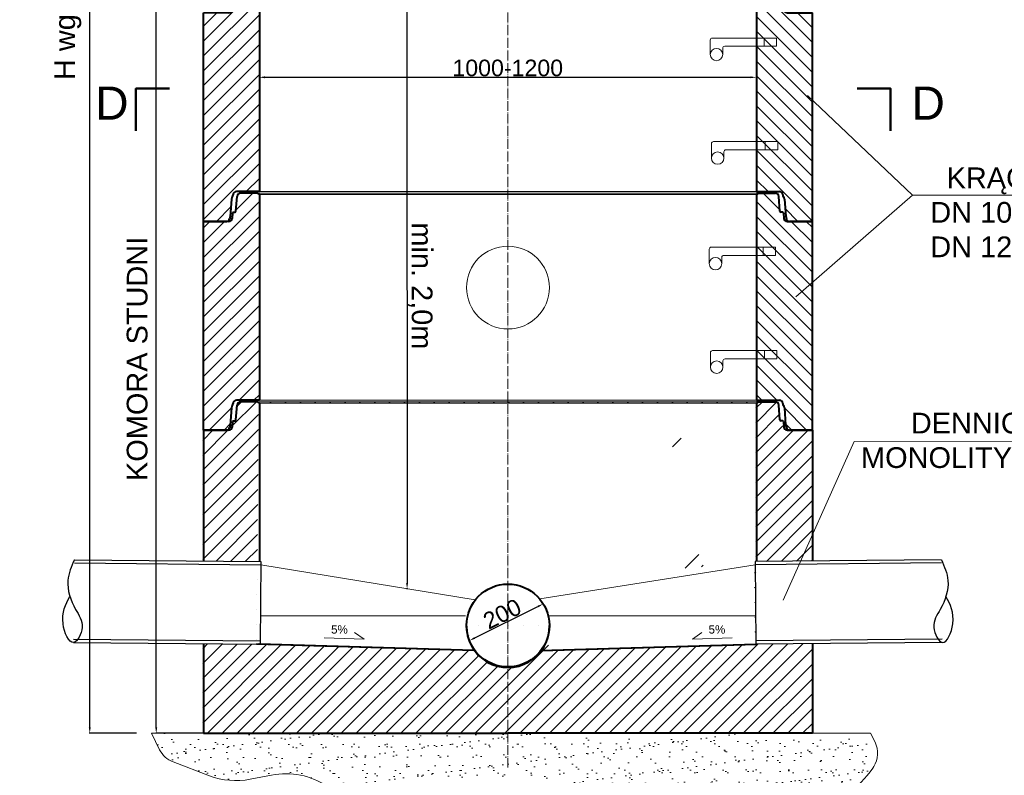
# Model space of a CAD drawing. Header units: millimetres. Extents: x 2899 to 19905, y -19 to 6657.
# Tile 2 of 6: x 2899 to 5276, y 2202 to 4027. Entities that reach past the tile are written whole.
import ezdxf

# ---------------------------------------------------------------- set-up
doc = ezdxf.new("R2010")
doc.units = ezdxf.units.MM
doc.linetypes.add('ACAD_ISO04W100', pattern=[30.5, 24, -3, 0.5, -3])
for name, color, linetype, lineweight in [('odnośniki', 7, 'Continuous', 15), ('Osie', 222, 'ACAD_ISO04W100', 20), ('Przekrój', 1, 'Continuous', 40), ('Ramka', 4, 'Continuous', 13), ('Stopnie', 22, 'Continuous', 13), ('Szrafowanie', 251, 'Continuous', 9), ('Widok', 8, 'Continuous', 20), ('Wymiarowanie', 84, 'Continuous', 13)]:
    doc.layers.add(name, color=color, linetype=linetype, lineweight=lineweight)
doc.layers.add('studnia', color=3, linetype='Continuous')
doc.styles.add('arial', font='arial.ttf')
doc.styles.get("Standard").update_dxf_attribs({"font": 'arial.ttf'})
doc.dimstyles.new('ISO-25', dxfattribs={"dimtxt": 40, "dimasz": 14, "dimexe": 1.25, "dimexo": 0.625, "dimgap": 2, "dimtad": 1, "dimtxsty": 'arial', "dimcen": 2.5, "dimadec": 0, "dimazin": 0, "dimtfac": 1, "dimtmove": 0, "dimatfit": 3, "dimfxl": 0, "dimarcsym": 0})

# ---------------------------------------------------------------- blocks, each defined once
blk = doc.blocks.new('*D6')
at = {"layer": 'Defpoints', "color": 0, "transparency": 16777216}
for p in [(4160.5, 2619.3), (4162.4, 2615.4), (3982.4, 2532.8)]:
    blk.add_point(p, dxfattribs=at)
at = {"layer": 'Wymiarowanie', "color": 0, "lineweight": -2, "transparency": 16777216}
for p, q in [((4160.8, 2618.7), (4163, 2614.3)), ((3997.7, 2533.5), (4149.9, 2609.2)), ((3982.7, 2532.2), (3985.7, 2526.1))]:
    blk.add_line(p, q, dxfattribs=at)
at = {"layer": 'Wymiarowanie', "color": 0, "transparency": 16777216}
for points in [[(4148.9, 2611.3), (4150.9, 2607.1), (4162.4, 2615.4)], [(3996.6, 2535.6), (3998.7, 2531.4), (3985.1, 2527.2)]]:
    blk.add_solid(points, dxfattribs=at)
at = {"layer": 'Wymiarowanie', "color": 0, "transparency": 16777216, "insert": (4063.8, 2591.4), "char_height": 40, "attachment_point": 5, "rotation": 26.4469, "style": 'arial'}
blk.add_mtext('200', dxfattribs=at)
blk = doc.blocks.new('*D8')
at = {"layer": 'Defpoints', "color": 0, "transparency": 16777216}
for p in [(3477.1, 4010), (4677.1, 4010), (4677.1, 3887.5)]:
    blk.add_point(p, dxfattribs=at)
at = {"layer": 'Wymiarowanie', "color": 0, "lineweight": -2, "transparency": 16777216}
for p, q in [((3477.1, 4009.4), (3477.1, 3886.2)), ((4677.1, 4009.4), (4677.1, 3886.2)), ((3491.1, 3887.5), (4663.1, 3887.5))]:
    blk.add_line(p, q, dxfattribs=at)
at = {"layer": 'Wymiarowanie', "color": 0, "transparency": 16777216}
for points in [[(3491.1, 3889.8), (3491.1, 3885.2), (3477.1, 3887.5)], [(4663.1, 3889.8), (4663.1, 3885.2), (4677.1, 3887.5)]]:
    blk.add_solid(points, dxfattribs=at)
at = {"layer": 'Wymiarowanie', "color": 0, "transparency": 16777216, "insert": (4077.1, 3909.9), "char_height": 40, "attachment_point": 5, "style": 'arial'}
blk.add_mtext('1000-1200', dxfattribs=at)
blk = doc.blocks.new('*D15')
at = {"layer": 'Defpoints', "color": 0, "transparency": 16777216}
for p in [(3228.6, 4111.4), (3431.7, 4111.4), (3342.6, 2303.4)]:
    blk.add_point(p, dxfattribs=at)
at = {"layer": 'Wymiarowanie', "color": 0, "lineweight": -2, "transparency": 16777216}
for p, q in [((3431.1, 4111.4), (3227.4, 4111.4)), ((3228.6, 2317.4), (3228.6, 4097.4)), ((3342, 2303.4), (3227.4, 2303.4))]:
    blk.add_line(p, q, dxfattribs=at)
at = {"layer": 'Wymiarowanie', "color": 0, "transparency": 16777216}
for points in [[(3226.3, 4097.4), (3231, 4097.4), (3228.6, 4111.4)], [(3226.3, 2317.4), (3231, 2317.4), (3228.6, 2303.4)]]:
    blk.add_solid(points, dxfattribs=at)
at = {"layer": 'Wymiarowanie', "color": 0, "transparency": 16777216, "insert": (3182.8, 3207.4), "char_height": 50, "attachment_point": 5, "rotation": 90, "style": 'arial'}
blk.add_mtext('KOMORA STUDNI', dxfattribs=at)
blk = doc.blocks.new('A$C60866527')
at = {"layer": 'Szrafowanie'}
h = blk.add_hatch(dxfattribs=at)
h.set_pattern_fill('ANSI31', color=256, scale=8, style=0)
h.set_pattern_definition([(45, (-119582.268, -10324.494), (-17.960512, 17.960512), [])])
h.paths.add_polyline_path([(135, 568.8), (133.4, 568.8), (130.2, 572), (89.1, 572, 0.391731), (81.2, 564.6), (78.4, 528.6, -0.391731), (76, 526.4), (71.8, 526.4, 0.394639), (70.2, 524.9), (69.3, 511.5, -0.394639), (61.3, 504), (0, 504), (0, 0), (55.3, 0, 0.339227), (63, 5.9), (64.6, 12), (67.8, 53.9, -0.202057), (70.2, 59.7, 0.142323), (71.5, 64, -0.414214), (79.5, 72), (135, 72)])
h = blk.add_hatch(dxfattribs=at)
h.set_pattern_fill('ANSI31', color=256, scale=8, style=0)
h.set_pattern_definition([(135, (121052.267, -10324.494), (17.960512, 17.960512), [])])
h.paths.add_polyline_path([(1335, 568.8), (1336.6, 568.8), (1339.8, 572), (1380.9, 572, -0.391731), (1388.8, 564.6), (1391.6, 528.6, 0.391731), (1394, 526.4), (1398.2, 526.4, -0.394639), (1399.8, 524.9), (1400.7, 511.5, 0.394639), (1408.7, 504), (1470, 504), (1470, 0), (1414.7, 0, -0.339227), (1407, 5.9), (1405.4, 12), (1402.2, 53.9, 0.202057), (1399.8, 59.7, -0.142323), (1398.5, 64, 0.414214), (1390.5, 72), (1335, 72)])
at = {"layer": 'Przekrój'}
for p, q in [((130.2, 572), (89.1, 572)), ((133.4, 568.8), (130.2, 572)), ((1336.6, 568.8), (1339.8, 572)), ((1339.8, 572), (1380.9, 572)), ((78.4, 528.6), (81.2, 564.6)), ((135, 568.8), (133.4, 568.8)), ((135, 568.8), (135, 72)), ((1335, 568.8), (1335, 72)), ((1335, 568.8), (1336.6, 568.8)), ((1391.6, 528.6), (1388.8, 564.6)), ((70.2, 524.9), (69.3, 511.5)), ((71.8, 526.4), (76, 526.4)), ((1398.2, 526.4), (1394, 526.4)), ((1399.8, 524.9), (1400.7, 511.5)), ((0, 0), (0, 504)), ((61.3, 504), (0, 504)), ((1408.7, 504), (1470, 504)), ((1470, 0), (1470, 504)), ((135, 72), (79.5, 72)), ((1335, 72), (1390.5, 72)), ((67.8, 53.9), (64.6, 12)), ((1402.2, 53.9), (1405.4, 12)), ((64.6, 12), (63, 5.9)), ((1405.4, 12), (1407, 5.9)), ((0, 0), (55.3, 0)), ((1470, 0), (1414.7, 0))]:
    blk.add_line(p, q, dxfattribs=at)
for centre, radius, start, end in [((89.1, 564), 8, 90, 175.5672), ((1380.9, 564), 8, 4.4328, 90), ((71.8, 524.8), 1.6, 90, 176.1445), ((76, 528.8), 2.4, 270, 355.5672), ((1394, 528.8), 2.4, 184.4328, 270), ((1398.2, 524.8), 1.6, 3.8555, 90), ((61.3, 512), 8, 270, 356.1445), ((1408.7, 512), 8, 183.8555, 270), ((79.5, 64), 8, 90, 180), ((1390.5, 64), 8, 0, 90), ((75.8, 53.9), 8, 134.3071, 180), ((63.4, 64), 8.08, 327.4884, 359.8888), ((1406.6, 64), 8.08, 180.1112, 212.5116), ((1394.2, 53.9), 8, 0, 45.6929), ((55.3, 8), 8, 270, 344.9533), ((1414.7, 8), 8, 195.0467, 270)]:
    blk.add_arc(centre, radius, start, end, dxfattribs=at)
at = {"layer": 'Widok'}
for p, q in [((130.2, 572), (1339.8, 572)), ((135, 568.8), (1335, 568.8)), ((135, 72), (1335, 72))]:
    blk.add_line(p, q, dxfattribs=at)
blk = doc.blocks.new('*D17')
at = {"layer": 'Defpoints', "color": 0, "transparency": 16777216}
for p in [(3834.7, 4115.4), (3834.2, 2651.9), (3835.5, 2651.9)]:
    blk.add_point(p, dxfattribs=at)
at = {"layer": 'Wymiarowanie', "color": 0, "lineweight": -2, "transparency": 16777216}
for p, q in [((3834.1, 4115.4), (3832.2, 4115.4)), ((3833.4, 4101.4), (3834.2, 2665.9)), ((3834.9, 2651.9), (3832.9, 2651.9))]:
    blk.add_line(p, q, dxfattribs=at)
at = {"layer": 'Wymiarowanie', "color": 0, "transparency": 16777216}
for points in [[(3835.7, 4101.4), (3831.1, 4101.4), (3833.4, 4115.4)], [(3836.5, 2665.9), (3831.8, 2665.9), (3834.2, 2651.9)]]:
    blk.add_solid(points, dxfattribs=at)
at = {"layer": 'Wymiarowanie', "color": 0, "transparency": 16777216, "insert": (3865.8, 3383.7), "char_height": 50, "attachment_point": 5, "rotation": 270.0302, "style": 'arial'}
blk.add_mtext('min. 2,0m', dxfattribs=at)
blk = doc.blocks.new('*D34')
at = {"layer": 'Defpoints', "color": 0, "transparency": 16777216}
for p in [(3068.1, 5826.9), (3306.8, 5826.9), (3182.1, 2303.4)]:
    blk.add_point(p, dxfattribs=at)
at = {"layer": 'Wymiarowanie', "color": 0, "lineweight": -2, "transparency": 16777216}
for p, q in [((3306.2, 5826.9), (3066.9, 5826.9)), ((3068.1, 2317.4), (3068.1, 5812.9)), ((3181.4, 2303.4), (3066.9, 2303.4))]:
    blk.add_line(p, q, dxfattribs=at)
at = {"layer": 'Wymiarowanie', "color": 0, "transparency": 16777216}
for points in [[(3065.8, 5812.9), (3070.5, 5812.9), (3068.1, 5826.9)], [(3065.8, 2317.4), (3070.5, 2317.4), (3068.1, 2303.4)]]:
    blk.add_solid(points, dxfattribs=at)
at = {"layer": 'Wymiarowanie', "color": 0, "transparency": 16777216, "insert": (3015.4, 4065.2), "char_height": 50, "attachment_point": 5, "rotation": 90, "style": 'arial'}
blk.add_mtext('H wg profilu', dxfattribs=at)

msp = doc.modelspace()

# ---------------------------------------------------------------- hatches: boundary and pattern name
at = {"layer": 'Ramka'}
h = msp.add_hatch(dxfattribs=at)
h.set_pattern_fill('AR-SAND', color=0, style=0)
h.set_pattern_definition([(37.5, (-9518.235, -547.92), (-1.60003, 48.94132), [0, -38.608, 0, -43.18, 0, -41.275]), (7.5, (-9518.235, -547.92), (44.95233, 71.6825), [0, -20.828, 0, -34.798, 0, -13.335]), (327.5, (-9549.477, -547.92), (79.09924, 0.14372), [0, -12.7, 0, -45.72, 0, -59.69]), (317.5, (-9549.48, -547.92), (76.35565, 22.29293), [0, -6.35, 0, -29.972, 0, -34.29])])
h.paths.add_polyline_path([(4963.734, 2281.52), (4952.94, 2303.403), (3217.049, 2303.403), (3236.824, 2263.532, 0.18866992), (3269.19, 2234.133), (3356.829, 2200.699, 0.140014), (3455.333, 2192.184), (3507.109, 2202.248, -0.19761045), (3641.36, 2175.284), (3686.7, 2145.032, 0.19897365), (3821.878, 2118.251), (4031.15, 2160.07, -0.07226719), (4082.839, 2162.809), (4209.591, 2151.2, 0.05324318), (4247.814, 2151.775), (4470.331, 2178.931, -0.07899769), (4526.819, 2176.883), (4726.251, 2137.722, 0.05745496), (4767.354, 2134.463), (4812.901, 2136.089, 0.24596293), (4957.983, 2218.776), (4960.423, 2222.579, 0.26298443)])
at = {"layer": 'Szrafowanie'}
h = msp.add_hatch(dxfattribs=at)
h.set_pattern_fill('ANSI31', color=256, scale=8, style=0)
h.set_pattern_definition([(45, (-116239.69, -7289.09), (-17.960512, 17.960512), [])])
h.paths.add_polyline_path([(3477.577, 3604.203), (3475.977, 3604.203), (3472.777, 3607.403), (3431.714, 3607.403, 0.39173057), (3423.738, 3600.022), (3420.946, 3564.018, -0.39173057), (3418.554, 3561.803), (3414.373, 3561.803, 0.39463923), (3412.777, 3560.311), (3411.87, 3546.865, -0.39463923), (3403.889, 3539.403), (3342.577, 3539.403), (3342.577, 3035.403), (3397.848, 3035.403, 0.33922704), (3405.574, 3041.327), (3407.208, 3047.403), (3410.399, 3089.353, -0.2020571), (3412.811, 3095.078, 0.14232292), (3414.077, 3099.403, -0.41421356), (3422.077, 3107.403), (3477.577, 3107.403)])
h = msp.add_hatch(dxfattribs=at)
h.set_pattern_fill('ANSI31', color=256, scale=8, style=0)
h.set_pattern_definition([(135, (124394.845, -7289.09), (17.960512, 17.960512), [])])
h.paths.add_polyline_path([(4677.577, 3604.203), (4679.177, 3604.203), (4682.377, 3607.403), (4723.441, 3607.403, -0.39173057), (4731.417, 3600.022), (4734.208, 3564.018, 0.39173057), (4736.601, 3561.803), (4740.781, 3561.803, -0.39463923), (4742.378, 3560.311), (4743.284, 3546.865, 0.39463923), (4751.266, 3539.403), (4812.577, 3539.403), (4812.577, 3035.403), (4757.306, 3035.403, -0.33922704), (4749.58, 3041.327), (4747.947, 3047.403), (4744.755, 3089.353, 0.2020571), (4742.343, 3095.078, -0.14232292), (4741.077, 3099.403, 0.41421356), (4733.077, 3107.403), (4677.577, 3107.403)])
h = msp.add_hatch(dxfattribs=at)
h.set_pattern_fill('ANSI31', color=256, scale=8, style=0)
h.set_pattern_definition([(45, (-116241.394, -7192.435), (-17.960512, 17.960512), [])])
h.paths.add_polyline_path([(4502.813, 2731.378), (4545.948, 2735.522), (4548.817, 2705.66), (4505.682, 2701.516)], flags=0)
edge = h.paths.add_edge_path(flags=0)
edge.add_arc((4482.874, 3007.892), 15, 0, 360)
edge = h.paths.add_edge_path(flags=0)
edge.add_arc((4472.874, 3042.892), 5, 90, 180)
edge.add_line((4467.874, 3042.892), (4467.874, 3007.892))
edge.add_arc((4482.874, 3007.892), 15, 360, 180, ccw=False)
edge.add_line((4497.874, 3007.892), (4497.874, 3022.892))
edge.add_arc((4502.874, 3022.892), 5, 90, 180, ccw=False)
edge.add_line((4502.874, 3027.892), (4597.874, 3027.892))
edge.add_line((4597.874, 3027.892), (4597.874, 3047.892))
edge.add_line((4597.874, 3047.892), (4472.874, 3047.892))
edge = h.paths.add_edge_path(flags=0)
edge.add_arc((4472.874, 3042.892), 5, 90, 180)
edge.add_line((4467.874, 3042.892), (4467.874, 3007.892))
edge.add_arc((4482.874, 3007.892), 15, 360, 180, ccw=False)
edge.add_line((4497.874, 3007.892), (4497.874, 3022.892))
edge.add_arc((4502.874, 3022.892), 5, 90, 180, ccw=False)
edge.add_line((4502.874, 3027.892), (4597.874, 3027.892))
edge.add_line((4597.874, 3027.892), (4597.874, 3047.892))
edge.add_line((4597.874, 3047.892), (4472.874, 3047.892))
h.paths.add_polyline_path([(4597.874, 3047.892), (4627.874, 3047.892), (4627.874, 3027.892), (4597.874, 3027.892)], flags=0)
h.paths.add_polyline_path([(4597.874, 3047.892), (4627.874, 3047.892), (4627.874, 3027.892), (4597.874, 3027.892)], flags=0)
edge = h.paths.add_edge_path(flags=0)
edge.add_arc((4075.874, 2563.892), 100, 0, 360)
edge = h.paths.add_edge_path(flags=16)
edge.add_line((4175.874, 2503.745), (4175.874, 2563.892))
edge.add_arc((4075.773, 2562.669), 100.109, 179.694899, 0.700064, ccw=False)
edge.add_line((3975.665, 2563.202), (3995.458, 2503.181))
edge.add_line((3995.458, 2503.181), (3470.618, 2518.287))
edge.add_line((3470.618, 2518.287), (3475.874, 3100.692))
edge.add_line((3475.874, 3100.692), (4675.874, 3100.692))
edge.add_line((4675.874, 3100.692), (4675.911, 2518.137))
edge.add_line((4675.911, 2518.137), (4175.874, 2503.745))
edge = h.paths.add_edge_path(flags=0)
edge.add_arc((4075.874, 2563.892), 100, 0, 360)
edge = h.paths.add_edge_path()
edge.add_line((3477.54, 2518.12), (3340.874, 2519.422))
edge.add_line((3340.874, 2519.422), (3340.874, 2303.892))
edge.add_line((3340.874, 2303.892), (4810.874, 2303.892))
edge.add_line((4810.874, 2303.892), (4810.874, 2519.422))
edge.add_line((4810.874, 2519.422), (4674.207, 2518.12))
edge.add_line((4674.207, 2518.12), (4672.378, 2710.112))
edge.add_line((4672.378, 2710.112), (4675.874, 2710.145))
edge.add_line((4675.874, 2710.145), (4675.874, 2718.145))
edge.add_line((4675.874, 2718.145), (4810.874, 2719.431))
edge.add_line((4810.874, 2719.431), (4810.874, 3035.892))
edge.add_line((4810.874, 3035.892), (4749.562, 3035.892))
edge.add_arc((4749.562, 3043.892), 8, 183.855453, 270, ccw=False)
edge.add_line((4741.581, 3043.354), (4740.674, 3056.8))
edge.add_arc((4739.078, 3056.692), 1.6, 3.855453, 90)
edge.add_line((4739.078, 3058.292), (4734.897, 3058.292))
edge.add_arc((4734.897, 3060.692), 2.4, 184.432812, 270, ccw=False)
edge.add_line((4732.505, 3060.507), (4729.713, 3096.511))
edge.add_arc((4721.737, 3095.892), 8, 4.432812, 90)
edge.add_line((4721.737, 3103.892), (3430.01, 3103.892))
edge.add_arc((3430.01, 3095.892), 8, 90, 175.567188)
edge.add_line((3422.034, 3096.511), (3419.243, 3060.507))
edge.add_arc((3416.85, 3060.692), 2.4, 270, 355.567188, ccw=False)
edge.add_line((3416.85, 3058.292), (3412.67, 3058.292))
edge.add_arc((3412.67, 3056.692), 1.6, 90, 176.144547)
edge.add_line((3411.073, 3056.8), (3410.167, 3043.354))
edge.add_arc((3402.185, 3043.892), 8, 270, 356.144547, ccw=False)
edge.add_line((3402.185, 3035.892), (3340.874, 3035.892))
edge.add_line((3340.874, 3035.892), (3340.874, 2719.431))
edge.add_line((3340.874, 2719.431), (3472.422, 2718.178))
edge.add_line((3472.422, 2718.178), (3470.689, 2526.186))
edge.add_line((3470.689, 2526.186), (3477.617, 2526.12))
edge.add_line((3477.617, 2526.12), (3477.54, 2518.12))

# ---------------------------------------------------------------- linework, layer by layer
at = {"layer": 'odnośniki'}
for points in [[(4800.438, 3843.179), (5054.183, 3602.474), (5395.604, 3602.474), (5723.712, 3859.216)], [(5054.183, 3602.474), (4772.276, 3357.059)], [(4741.821, 2624.411), (4913.358, 3007.618), (5466.631, 3007.254), (5732.285, 2831.436)]]:
    msp.add_lwpolyline(points, dxfattribs=at)
at = {"layer": 'Osie'}
msp.add_line((4077.577, 2220.203), (4077.577, 4220.42), dxfattribs=at)
at = {"layer": 'Przekrój'}
for p, q in [((3420.946, 3564.018), (3423.738, 3600.022)), ((3472.777, 3607.403), (3431.714, 3607.403)), ((3475.977, 3604.203), (3472.777, 3607.403)), ((3477.577, 3604.203), (3475.977, 3604.203)), ((3477.577, 3604.203), (3477.577, 3107.403)), ((4677.577, 3604.203), (4677.577, 3107.403)), ((4677.577, 3604.203), (4679.177, 3604.203)), ((4679.177, 3604.203), (4682.377, 3607.403)), ((4682.377, 3607.403), (4723.441, 3607.403)), ((4734.208, 3564.018), (4731.417, 3600.022)), ((3412.777, 3560.311), (3411.87, 3546.865)), ((3414.373, 3561.803), (3418.554, 3561.803)), ((4740.781, 3561.803), (4736.601, 3561.803)), ((4742.378, 3560.311), (4743.284, 3546.865)), ((3342.577, 3035.403), (3342.577, 3539.403)), ((3403.889, 3539.403), (3342.577, 3539.403)), ((4751.266, 3539.403), (4812.577, 3539.403)), ((4812.577, 3035.403), (4812.577, 3539.403)), ((3420.946, 3060.018), (3423.738, 3096.022)), ((3477.577, 3107.403), (3422.077, 3107.403)), ((3472.777, 3103.403), (3431.714, 3103.403)), ((3475.977, 3100.203), (3472.777, 3103.403)), ((3477.577, 3100.203), (3475.977, 3100.203)), ((3477.577, 3100.203), (3477.577, 2718.162)), ((4677.577, 3107.403), (4733.077, 3107.403)), ((4677.577, 3100.203), (4679.177, 3100.203)), ((4677.577, 3100.203), (4677.577, 2718.162)), ((4679.177, 3100.203), (4682.377, 3103.403)), ((4682.377, 3103.403), (4723.441, 3103.403)), ((4734.208, 3060.018), (4731.417, 3096.022)), ((3410.399, 3089.353), (3407.208, 3047.403)), ((4744.755, 3089.353), (4747.947, 3047.403)), ((3407.208, 3047.403), (3405.574, 3041.327)), ((3412.777, 3056.311), (3411.87, 3042.865)), ((3414.373, 3057.803), (3418.554, 3057.803)), ((4740.781, 3057.803), (4736.601, 3057.803)), ((4742.378, 3056.311), (4743.284, 3042.865)), ((4747.947, 3047.403), (4749.58, 3041.327)), ((3342.577, 3035.403), (3342.577, 2719.447)), ((3403.889, 3035.403), (3342.577, 3035.403)), ((3342.577, 3035.403), (3397.848, 3035.403)), ((4751.266, 3035.403), (4812.577, 3035.403)), ((4812.577, 3035.403), (4757.306, 3035.403)), ((4812.577, 3035.403), (4812.577, 2719.447)), ((3342.577, 2519.438), (3342.577, 2303.403)), ((4812.577, 2519.438), (4812.577, 2303.403)), ((3995.458, 2503.181), (3470.618, 2518.287)), ((3995.458, 2503.181), (3475.837, 2518.137)), ((3995.458, 2503.181), (3475.837, 2518.137)), ((3995.458, 2503.181), (3477.473, 2518.09)), ((4156.289, 2503.181), (4675.911, 2518.137)), ((4158.396, 2503.242), (4677.581, 2518.152)), ((3342.577, 2303.403), (4077.577, 2303.403)), ((4812.577, 2303.403), (4077.577, 2303.403))]:
    msp.add_line(p, q, dxfattribs=at)
msp.add_circle((4077.577, 2563.403), 100, dxfattribs=at)
for centre, radius, start, end in [((3431.714, 3599.403), 8, 90, 175.567188), ((4723.441, 3599.403), 8, 4.432812, 90), ((3403.889, 3547.403), 8, 270, 356.144547), ((3414.373, 3560.203), 1.6, 90, 176.144547), ((3418.554, 3564.203), 2.4, 270, 355.567188), ((4736.601, 3564.203), 2.4, 184.432812, 270), ((4740.781, 3560.203), 1.6, 3.855453, 90), ((4751.266, 3547.403), 8, 183.855453, 270), ((3418.399, 3089.353), 8, 134.307131, 180), ((3406, 3099.419), 8.078, 327.488433, 359.888847), ((3422.077, 3099.403), 8, 90, 180), ((3431.714, 3095.403), 8, 90, 175.567188), ((4723.441, 3095.403), 8, 4.432812, 90), ((4733.077, 3099.403), 8, 0, 90), ((4749.155, 3099.419), 8.078, 180.111153, 212.511567), ((4736.755, 3089.353), 8, 0, 45.692869), ((3403.889, 3043.403), 8, 270, 356.144547), ((3414.373, 3056.203), 1.6, 90, 176.144547), ((3418.554, 3060.203), 2.4, 270, 355.567188), ((4736.601, 3060.203), 2.4, 184.432812, 270), ((4740.781, 3056.203), 1.6, 3.855453, 90), ((4751.266, 3043.403), 8, 183.855453, 270), ((3397.848, 3043.403), 8, 270, 344.953303), ((4757.306, 3043.403), 8, 195.046697, 270), ((4077.476, 2562.18), 100.109, 180, 0.700064)]:
    msp.add_arc(centre, radius, start, end, dxfattribs=at)
at = {"layer": 'Ramka', "color": 0}
msp.add_lwpolyline([(3217.049, 2303.403), (3236.824, 2263.532, 0.18866992), (3269.19, 2234.133), (3356.829, 2200.699, 0.140014), (3455.333, 2192.184), (3507.109, 2202.248, -0.19761045), (3641.36, 2175.284), (3686.7, 2145.032, 0.19897365), (3821.878, 2118.251), (4031.15, 2160.07, -0.07226719), (4082.839, 2162.809), (4209.591, 2151.2, 0.05324318), (4247.814, 2151.775), (4470.331, 2178.931, -0.07899769), (4526.819, 2176.883), (4726.251, 2137.722, 0.05745496), (4767.354, 2134.463), (4812.901, 2136.089, 0.24596293), (4957.983, 2218.776), (4960.423, 2222.579, 0.26298443), (4963.734, 2281.52), (4952.94, 2303.403)], format="xyb", dxfattribs=at)
for points in [[(3217.049, 2303.403), (3342.577, 2303.403)], [(4952.94, 2303.403), (4812.577, 2303.403)]]:
    msp.add_lwpolyline(points, dxfattribs=at)
at = {"layer": 'Stopnie'}
for p, q in [((4565.907, 3942.407), (4565.907, 3977.407)), ((4565.907, 3942.407), (4565.907, 3977.407)), ((4725.907, 3982.407), (4570.907, 3982.407)), ((4695.907, 3962.407), (4695.907, 3982.407)), ((4725.907, 3962.407), (4725.907, 3982.407)), ((4595.907, 3942.407), (4595.907, 3957.407)), ((4600.907, 3962.407), (4725.907, 3962.407)), ((4728.754, 3732.403), (4573.754, 3732.403)), ((4698.754, 3712.403), (4698.754, 3732.403)), ((4728.754, 3712.403), (4728.754, 3732.403)), ((4568.754, 3692.403), (4568.754, 3727.403)), ((4568.754, 3692.403), (4568.754, 3727.403)), ((4603.754, 3712.403), (4728.754, 3712.403)), ((4598.754, 3692.403), (4598.754, 3707.403)), ((4563.686, 3437.407), (4563.686, 3472.407)), ((4563.686, 3437.407), (4563.686, 3472.407)), ((4723.686, 3477.407), (4568.686, 3477.407)), ((4693.686, 3457.407), (4693.686, 3477.407)), ((4723.686, 3457.407), (4723.686, 3477.407)), ((4593.686, 3437.407), (4593.686, 3452.407)), ((4598.686, 3457.407), (4723.686, 3457.407)), ((4566.532, 3187.403), (4566.532, 3222.403)), ((4566.532, 3187.403), (4566.532, 3222.403)), ((4726.532, 3227.403), (4571.532, 3227.403)), ((4696.532, 3207.403), (4696.532, 3227.403)), ((4726.532, 3207.403), (4726.532, 3227.403)), ((4596.532, 3187.403), (4596.532, 3202.403)), ((4601.532, 3207.403), (4726.532, 3207.403))]:
    msp.add_line(p, q, dxfattribs=at)
for centre in [(4580.907, 3942.407), (4583.754, 3692.403), (4578.686, 3437.407), (4581.532, 3187.403)]:
    msp.add_circle(centre, 15, dxfattribs=at)
for centre in [(4570.907, 3977.407), (4600.907, 3957.407), (4573.754, 3727.403), (4603.754, 3707.403), (4568.686, 3472.407), (4598.686, 3452.407), (4571.532, 3222.403), (4601.532, 3202.403)]:
    msp.add_arc(centre, 5, 90, 180, dxfattribs=at)
at = {"layer": 'studnia', "color": 0}
for p, q in [((3031.093, 2714.414), (3481.073, 2710.128)), ((3031.169, 2722.414), (3481.149, 2718.128)), ((3481.149, 2718.128), (3479.244, 2518.137)), ((5123.985, 2722.414), (4674.006, 2718.128)), ((4674.006, 2718.128), (4675.911, 2518.137)), ((5124.061, 2714.414), (4674.082, 2710.128)), ((3029.264, 2522.423), (3479.244, 2518.137)), ((3029.34, 2530.423), (3479.32, 2526.136)), ((5125.814, 2530.423), (4675.834, 2526.136)), ((5125.89, 2522.423), (4675.911, 2518.137))]:
    msp.add_line(p, q, dxfattribs=at)
for points in [[(3031.169, 2722.414), (3015.388, 2672.151), (3034.079, 2602.322), (3049.631, 2558.642), (3029.264, 2522.423), (3003.748, 2567.786), (3020.179, 2633.344)], [(5123.985, 2722.414), (5139.766, 2672.151), (5121.075, 2602.322), (5105.523, 2558.642), (5125.89, 2522.423), (5151.406, 2567.786), (5134.975, 2633.344)]]:
    msp.add_spline(points, degree=3, dxfattribs=at)
at = {"layer": 'Widok'}
for p, q in [((3472.777, 3607.403), (4682.377, 3607.403)), ((3477.577, 3604.203), (4677.577, 3604.203)), ((3472.777, 3103.403), (4682.377, 3103.403)), ((3477.577, 3107.403), (4677.577, 3107.403)), ((3477.577, 3100.203), (4677.577, 3100.203))]:
    msp.add_line(p, q, dxfattribs=at)
for points in [[(3481.073, 2710.128), (3998.539, 2625.17)], [(4154.31, 2628.034), (4674.082, 2710.128)], [(3479.898, 2586.773), (3975.251, 2586.773)], [(4174.928, 2586.773), (4675.257, 2586.773)]]:
    msp.add_lwpolyline(points, dxfattribs=at)
for centre in [(4077.577, 3379.621), (4077.577, 2563.403)]:
    msp.add_circle(centre, 100, dxfattribs=at)
at = {"layer": 'Wymiarowanie'}
for p, q in [((3730.22, 2530.056), (3707.311, 2546.667)), ((4522.745, 2530.056), (4545.654, 2546.667)), ((3730.22, 2530.056), (3634.156, 2533.467)), ((4522.745, 2530.056), (4618.809, 2533.467))]:
    msp.add_line(p, q, dxfattribs=at)
at = {"layer": 'Wymiarowanie', "lineweight": 50}
for points in [[(3260.608, 3860.39), (3179.519, 3860.39), (3179.519, 3758.14)], [(4920.174, 3860.39), (5001.263, 3860.39), (5001.263, 3758.14)]]:
    msp.add_lwpolyline(points, dxfattribs=at)

# ---------------------------------------------------------------- block references
at = {"layer": 'Szrafowanie'}
msp.add_blockref('A$C60866527', (3342.577, 3539.403), dxfattribs=at)

# ---------------------------------------------------------------- texts
at = {"layer": 'Wymiarowanie', "width": 641.97546, "attachment_point": 1, "style": 'arial'}
for s, insert, char_height in [('\\pxqc;D', (2800.472, 3865.196), 80), ('\\pxqc;D', (4770.871, 3865.196), 80), ('\\pi226.8;KRĄG\\P\\pi187.51;DN 1000\\PDN 1200', (4909.468, 3669.729), 50), ('\\pxqc;DENNICA\\PMONOLITYCZNA', (4886.259, 3077.348), 50)]:
    msp.add_mtext(s, dxfattribs=dict(at, insert=insert, char_height=char_height))
at = {"layer": 'Wymiarowanie', "char_height": 20, "width": 86.96666}
for insert, attachment_point, rotation in [((3691.043, 2563.961), 3, 0.012154), ((4561.922, 2563.961), 1, 359.987846)]:
    msp.add_mtext('5%', dxfattribs=dict(at, insert=insert, attachment_point=attachment_point, rotation=rotation))

# ---------------------------------------------------------------- dimensions: what is measured, and where the dimension line sits
at = {"layer": 'Wymiarowanie'}
for base, p1, p2, text, picture, middle in [((3068.132, 5826.919), (3182.066, 2303.403), (3306.804, 5826.919), 'H wg profilu', '*D34', (3015.373, 4065.161)), ((3228.644, 4111.403), (3342.577, 2303.403), (3431.714, 4111.403), 'KOMORA STUDNI', '*D15', (3182.791, 3207.403))]:
    dim = msp.add_linear_dim(base=base, p1=p1, p2=p2, angle=90, text=text, dimstyle='ISO-25', override={"dimtxt": 50, "dimgap": 20, "dimtxsty": 'arial'}, dxfattribs=at)
    dim.commit()
    dim.dimension.update_dxf_attribs({"geometry": picture, "text_midpoint": middle})
dim = msp.add_aligned_dim(p1=(3834.726, 4115.403), p2=(3835.497, 2651.939), distance=-1.32, text='min. 2,0m', dimstyle='ISO-25', override={"dimtxt": 50, "dimtxsty": 'arial', "dimfxl": 2}, dxfattribs=at)
dim.commit()
dim.dimension.update_dxf_attribs({"geometry": '*D17', "text_midpoint": (3865.839, 3383.687)})
dim = msp.add_linear_dim(base=(4677.077, 3887.499), p1=(3477.077, 4010.006), p2=(4677.077, 4010.006), text='1000-1200', dimstyle='ISO-25', dxfattribs=at)
dim.commit()
dim.dimension.update_dxf_attribs({"geometry": '*D8', "text_midpoint": (4077.077, 3909.922)})
dim = msp.add_linear_dim(base=(4162.424, 2615.425), p1=(3982.383, 2532.774), p2=(4160.498, 2619.297), angle=26.4469, text='200', dimstyle='ISO-25', dxfattribs=at)
dim.commit()
dim.dimension.update_dxf_attribs({"geometry": '*D6', "text_midpoint": (4063.788, 2591.42)})

doc.saveas('drawing.dxf')
